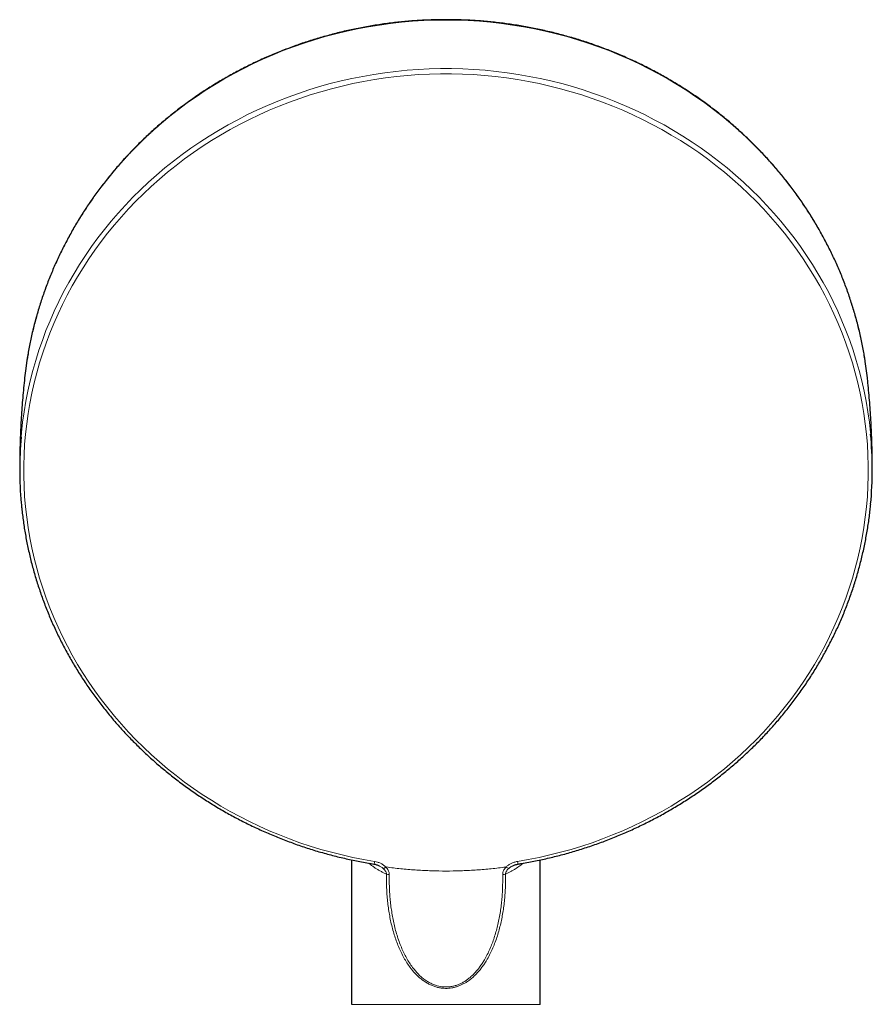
# Model space of a CAD drawing. Header units: millimetres. Extents: x 8 to 2418, y 12 to 2371.
# Tile 9 of 37: x 881 to 986, y 1113 to 1234. Entities that reach past the tile are written whole.
import ezdxf

# ---------------------------------------------------------------- set-up
doc = ezdxf.new("R2010")
doc.units = ezdxf.units.MM

msp = doc.modelspace()

# ---------------------------------------------------------------- linework, layer by layer
at = {"color": 7, "linetype": 'Continuous', "lineweight": 30}
for p, q in [((922.17, 1113.1), (922.17, 1130.89)), ((945.37, 1113.1), (945.37, 1130.89)), ((925.58, 1130.14), (925.57, 1130.14))]:
    msp.add_line(p, q, dxfattribs=at)
at = {"color": 252, "linetype": 'Continuous', "lineweight": 0}
msp.add_line((926.64, 1129.98), (926.36, 1130.02), dxfattribs=at)
at = {"color": 252, "linetype": 'Continuous', "lineweight": 0, "flags": 128}
for points in [[(985.41, 1192.27), (985.34, 1192.7), (985.11, 1193.97), (984.85, 1195.24), (984.56, 1196.5), (984.23, 1197.75), (983.86, 1198.99), (983.46, 1200.22), (983.03, 1201.44), (982.56, 1202.65), (982.06, 1203.85), (981.53, 1205.04), (980.96, 1206.21), (980.36, 1207.37), (979.72, 1208.51), (979.06, 1209.64), (978.36, 1210.75), (977.64, 1211.85), (976.88, 1212.92), (976.09, 1213.97), (975.28, 1215.01), (974.43, 1216.03), (973.56, 1217.02), (972.66, 1217.99), (971.73, 1218.94), (970.78, 1219.87), (969.8, 1220.77), (968.79, 1221.65), (967.77, 1222.5), (966.71, 1223.33), (965.64, 1224.13), (964.54, 1224.9), (963.43, 1225.65), (962.29, 1226.37), (961.13, 1227.06), (959.95, 1227.72), (958.76, 1228.35), (957.54, 1228.95), (956.32, 1229.52), (955.07, 1230.07), (953.81, 1230.58), (952.54, 1231.06), (951.25, 1231.5), (949.96, 1231.92), (948.65, 1232.3), (947.33, 1232.65), (946, 1232.97), (944.66, 1233.26), (943.32, 1233.51), (941.97, 1233.73), (940.61, 1233.92), (939.25, 1234.07), (937.88, 1234.19), (936.51, 1234.27), (935.14, 1234.32), (933.77, 1234.34), (932.4, 1234.32), (931.03, 1234.27), (929.66, 1234.19), (928.3, 1234.07), (926.93, 1233.92), (925.58, 1233.73), (924.23, 1233.51), (922.88, 1233.26), (921.54, 1232.97), (920.21, 1232.65), (918.9, 1232.3), (917.59, 1231.92), (916.29, 1231.5), (915, 1231.06), (913.73, 1230.58), (912.47, 1230.07), (911.23, 1229.52), (910, 1228.95), (908.78, 1228.35), (907.59, 1227.72), (906.41, 1227.06), (905.25, 1226.37), (904.12, 1225.65), (903, 1224.9), (901.9, 1224.13), (900.83, 1223.33), (899.78, 1222.5), (898.75, 1221.65), (897.74, 1220.77), (896.76, 1219.87), (895.81, 1218.94), (894.88, 1217.99), (893.98, 1217.02), (893.11, 1216.03), (892.27, 1215.01), (891.45, 1213.97), (890.66, 1212.92), (889.91, 1211.85), (889.18, 1210.75), (888.48, 1209.64), (887.82, 1208.51), (887.18, 1207.37), (886.58, 1206.21), (886.02, 1205.04), (885.48, 1203.85), (884.98, 1202.65), (884.51, 1201.44), (884.08, 1200.22), (883.68, 1198.99), (883.31, 1197.75), (882.98, 1196.5), (882.69, 1195.24), (882.43, 1193.97), (882.2, 1192.7), (882.16, 1192.43)], [(881.44, 1182.98), (881.49, 1183.54), (881.63, 1184.82), (881.81, 1186.1), (882.03, 1187.38), (882.28, 1188.65), (882.56, 1189.91), (882.89, 1191.17), (883.24, 1192.42), (883.63, 1193.66), (884.06, 1194.88), (884.51, 1196.1), (885.01, 1197.31), (885.53, 1198.5), (886.09, 1199.68), (886.68, 1200.85), (887.31, 1202), (887.96, 1203.13), (888.65, 1204.25), (889.37, 1205.35), (890.12, 1206.44), (890.9, 1207.5), (891.7, 1208.54), (892.54, 1209.57), (893.41, 1210.57), (894.3, 1211.56), (895.22, 1212.52), (896.16, 1213.45), (897.14, 1214.37), (898.13, 1215.25), (899.15, 1216.12), (900.2, 1216.96), (901.27, 1217.77), (902.36, 1218.56), (903.47, 1219.32), (904.6, 1220.05), (905.75, 1220.75), (906.93, 1221.43), (908.12, 1222.07), (909.33, 1222.69), (910.55, 1223.27), (911.79, 1223.83), (913.05, 1224.36), (914.32, 1224.85), (915.6, 1225.31), (916.89, 1225.74), (918.2, 1226.14), (919.52, 1226.51), (920.85, 1226.84), (922.18, 1227.15), (923.53, 1227.41), (924.88, 1227.65), (926.24, 1227.85), (927.6, 1228.02), (928.97, 1228.16), (930.34, 1228.26), (931.71, 1228.32), (933.08, 1228.36), (934.46, 1228.36), (935.83, 1228.32), (937.2, 1228.26), (938.58, 1228.16), (939.94, 1228.02), (941.3, 1227.85), (942.66, 1227.65), (944.01, 1227.41), (945.36, 1227.15), (946.69, 1226.84), (948.02, 1226.51), (949.34, 1226.14), (950.65, 1225.74), (951.94, 1225.31), (953.23, 1224.85), (954.5, 1224.36), (955.75, 1223.83), (956.99, 1223.27), (958.22, 1222.69), (959.42, 1222.07), (960.62, 1221.43), (961.79, 1220.75), (962.94, 1220.05), (964.07, 1219.32), (965.18, 1218.56), (966.27, 1217.77), (967.34, 1216.96), (968.39, 1216.12), (969.41, 1215.25), (970.41, 1214.37), (971.38, 1213.45), (972.32, 1212.52), (973.24, 1211.56), (974.14, 1210.57), (975, 1209.57), (975.84, 1208.54), (976.65, 1207.5), (977.42, 1206.44), (978.17, 1205.35), (978.89, 1204.25), (979.58, 1203.13), (980.23, 1202), (980.86, 1200.85), (981.45, 1199.68), (982.01, 1198.5), (982.53, 1197.31), (983.03, 1196.1), (983.49, 1194.88), (983.91, 1193.66), (984.3, 1192.42), (984.66, 1191.17), (984.98, 1189.91), (985.26, 1188.65), (985.51, 1187.38), (985.73, 1186.1), (985.91, 1184.82), (986.05, 1183.54), (986.07, 1183.35)], [(942.57, 1130.7), (943.91, 1130.93), (945.24, 1131.2), (946.56, 1131.5), (947.88, 1131.83), (949.18, 1132.19), (950.48, 1132.59), (951.76, 1133.01), (953.03, 1133.47), (954.29, 1133.96), (955.53, 1134.48), (956.76, 1135.03), (957.98, 1135.61), (959.17, 1136.22), (960.35, 1136.86), (961.51, 1137.53), (962.66, 1138.23), (963.78, 1138.95), (964.88, 1139.7), (965.96, 1140.48), (967.02, 1141.29), (968.05, 1142.12), (969.06, 1142.97), (970.05, 1143.85), (971.01, 1144.76), (971.95, 1145.69), (972.86, 1146.64), (973.75, 1147.61), (974.6, 1148.6), (975.43, 1149.62), (976.23, 1150.65), (977, 1151.71), (977.75, 1152.78), (978.46, 1153.87), (979.14, 1154.98), (979.79, 1156.1), (980.41, 1157.24), (980.99, 1158.4), (981.55, 1159.56), (982.07, 1160.75), (982.56, 1161.94), (983.01, 1163.15), (983.43, 1164.36), (983.82, 1165.59), (984.17, 1166.83), (984.49, 1168.07), (984.77, 1169.32), (985.02, 1170.58), (985.23, 1171.84), (985.41, 1173.11), (985.55, 1174.38), (985.66, 1175.66), (985.73, 1176.94), (985.77, 1178.21), (985.77, 1179.49), (985.73, 1180.77), (985.66, 1182.05), (985.55, 1183.33), (985.41, 1184.6), (985.23, 1185.87), (985.02, 1187.13), (984.77, 1188.39), (984.49, 1189.64), (984.17, 1190.88), (983.82, 1192.12), (983.43, 1193.35), (983.01, 1194.56), (982.56, 1195.77), (982.07, 1196.96), (981.55, 1198.14), (981, 1199.31), (980.41, 1200.47), (979.79, 1201.61), (979.14, 1202.73), (978.46, 1203.84), (977.75, 1204.93), (977.01, 1206), (976.24, 1207.06), (975.44, 1208.09), (974.61, 1209.11), (973.75, 1210.1), (972.87, 1211.07), (971.96, 1212.03), (971.02, 1212.95), (970.06, 1213.86), (969.07, 1214.74), (968.06, 1215.59), (967.02, 1216.43), (965.97, 1217.23), (964.89, 1218.01), (963.78, 1218.76), (962.66, 1219.49), (961.52, 1220.18), (960.36, 1220.85), (959.18, 1221.49), (957.98, 1222.1), (956.77, 1222.68), (955.54, 1223.23), (954.3, 1223.75), (953.04, 1224.24), (951.77, 1224.7), (950.49, 1225.13), (949.19, 1225.52), (947.89, 1225.89), (946.57, 1226.22), (945.25, 1226.52), (943.92, 1226.78), (942.58, 1227.02), (941.23, 1227.22), (939.88, 1227.38), (938.53, 1227.52), (937.17, 1227.62), (935.81, 1227.68), (934.45, 1227.72), (933.09, 1227.72), (931.73, 1227.68), (930.37, 1227.62), (929.01, 1227.52), (927.66, 1227.38), (926.31, 1227.22), (924.96, 1227.02), (923.63, 1226.78), (922.29, 1226.52), (920.97, 1226.22), (919.66, 1225.89), (918.35, 1225.52), (917.06, 1225.13), (915.77, 1224.7), (914.5, 1224.24), (913.24, 1223.75), (912, 1223.23), (910.77, 1222.68), (909.56, 1222.1), (908.36, 1221.49), (907.18, 1220.85), (906.02, 1220.18), (904.88, 1219.49), (903.76, 1218.76), (902.66, 1218.01), (901.58, 1217.23), (900.52, 1216.43), (899.48, 1215.59), (898.47, 1214.74), (897.48, 1213.86), (896.52, 1212.95), (895.58, 1212.03), (894.67, 1211.07), (893.79, 1210.1), (892.93, 1209.11), (892.1, 1208.09), (891.3, 1207.06), (890.53, 1206), (889.79, 1204.93), (889.08, 1203.84), (888.4, 1202.73), (887.75, 1201.61), (887.13, 1200.47), (886.55, 1199.31), (885.99, 1198.14), (885.47, 1196.96), (884.98, 1195.77), (884.53, 1194.56), (884.11, 1193.35), (883.72, 1192.12), (883.37, 1190.88), (883.05, 1189.64), (882.77, 1188.39), (882.52, 1187.13), (882.31, 1185.87), (882.13, 1184.6), (881.99, 1183.33), (881.88, 1182.05), (881.81, 1180.77), (881.78, 1179.49), (881.78, 1178.21), (881.81, 1176.94), (881.88, 1175.66), (881.99, 1174.38), (882.13, 1173.11), (882.31, 1171.84), (882.52, 1170.58), (882.77, 1169.32), (883.05, 1168.07), (883.37, 1166.83), (883.72, 1165.59), (884.11, 1164.36), (884.53, 1163.15), (884.99, 1161.94), (885.47, 1160.75), (886, 1159.56), (886.55, 1158.4), (887.14, 1157.24), (887.75, 1156.1), (888.4, 1154.98), (889.08, 1153.87), (889.8, 1152.78), (890.54, 1151.71), (891.31, 1150.65), (892.11, 1149.62), (892.94, 1148.6), (893.79, 1147.61), (894.68, 1146.64), (895.59, 1145.69), (896.53, 1144.76), (897.49, 1143.85), (898.48, 1142.97), (899.49, 1142.12), (900.53, 1141.29), (901.58, 1140.48), (902.66, 1139.7), (903.76, 1138.95), (904.89, 1138.23), (906.03, 1137.53), (907.19, 1136.86), (908.37, 1136.22), (909.57, 1135.61), (910.78, 1135.03), (912.01, 1134.48), (913.25, 1133.96), (914.51, 1133.47), (915.78, 1133.01), (917.06, 1132.59), (918.36, 1132.19), (919.66, 1131.83), (920.98, 1131.5), (922.3, 1131.2), (923.63, 1130.93), (924.97, 1130.7)]]:
    msp.add_lwpolyline(points, dxfattribs=at)
at = {"color": 7, "linetype": 'Continuous', "lineweight": 30, "flags": 128}
for points in [[(882.16, 1192.43), (882.02, 1191.42), (881.88, 1190.28)], [(985.66, 1190.28), (985.53, 1191.42), (985.41, 1192.27)]]:
    msp.add_lwpolyline(points, dxfattribs=at)
at = {"color": 7, "linetype": 'Continuous', "lineweight": 30}
for centre, start, end in [((927.64, 1179.03), 175.1146, 185.1847), ((939.9, 1179.03), 354.6571, 5.3434)]:
    msp.add_arc(centre, 46.37, start, end, dxfattribs=at)
at = {"color": 252, "linetype": 'Continuous', "lineweight": 0}
for centre, radius, start, end in [((924.08, 1130.75), 0.897, 335.46, 356.8097), ((943.88, 1130.85), 1.31, 186.6051, 201.1253), ((933.79, 1185.21), 55.68, 277.3422, 277.6312), ((941.72, 1130.55), 0.758, 224.6804, 252.6691), ((926.81, 1130.51), 1.43, 255.256, 269.2333), ((940.73, 1130.51), 1.43, 270.7667, 284.744)]:
    msp.add_arc(centre, radius, start, end, dxfattribs=at)
at = {"color": 7, "linetype": 'Continuous', "lineweight": 30}
for points, knots in [([(985.4, 1192.28), (985.4, 1192.32), (985.35, 1192.63), (985.25, 1193.21), (985.11, 1194.02), (984.95, 1194.82), (984.77, 1195.61), (984.58, 1196.41), (984.38, 1197.2), (984.17, 1197.99), (983.93, 1198.77), (983.69, 1199.55), (983.43, 1200.33), (983.16, 1201.11), (982.88, 1201.87), (982.58, 1202.64), (982.26, 1203.4), (981.94, 1204.15), (981.6, 1204.9), (981.25, 1205.65), (980.88, 1206.38), (980.5, 1207.12), (980.11, 1207.84), (979.71, 1208.56), (979.29, 1209.28), (978.86, 1209.99), (978.42, 1210.69), (977.97, 1211.38), (977.5, 1212.07), (977.02, 1212.75), (976.53, 1213.42), (976.03, 1214.08), (975.52, 1214.74), (975, 1215.38), (974.46, 1216.02), (973.91, 1216.66), (973.35, 1217.28), (972.78, 1217.89), (972.2, 1218.5), (971.61, 1219.09), (971.01, 1219.68), (970.4, 1220.25), (969.78, 1220.82), (969.15, 1221.38), (968.51, 1221.93), (967.86, 1222.46), (967.2, 1222.99), (966.53, 1223.51), (965.85, 1224.01), (965.16, 1224.51), (964.47, 1224.99), (963.76, 1225.47), (963.05, 1225.93), (962.33, 1226.38), (961.6, 1226.82), (960.86, 1227.25), (960.12, 1227.67), (959.37, 1228.07), (958.61, 1228.47), (957.85, 1228.85), (957.07, 1229.22), (956.3, 1229.58), (955.51, 1229.92), (954.72, 1230.26), (953.93, 1230.58), (953.12, 1230.89), (952.32, 1231.18), (951.51, 1231.47), (950.69, 1231.74), (949.87, 1231.99), (949.04, 1232.24), (948.21, 1232.47), (947.38, 1232.69), (946.54, 1232.9), (945.7, 1233.09), (944.85, 1233.27), (944.01, 1233.44), (943.16, 1233.59), (942.3, 1233.73), (941.45, 1233.86), (940.59, 1233.97), (939.73, 1234.07), (938.87, 1234.15), (938.01, 1234.23), (937.14, 1234.29), (936.28, 1234.33), (935.41, 1234.37), (934.55, 1234.38), (933.68, 1234.39), (932.82, 1234.38), (931.95, 1234.36), (931.09, 1234.32), (930.22, 1234.28), (929.36, 1234.21), (928.5, 1234.14), (927.63, 1234.05), (926.78, 1233.95), (925.92, 1233.83), (925.06, 1233.7), (924.21, 1233.56), (923.36, 1233.4), (922.51, 1233.23), (921.67, 1233.05), (920.83, 1232.86), (919.99, 1232.65), (919.16, 1232.42), (918.33, 1232.19), (917.5, 1231.94), (916.68, 1231.68), (915.87, 1231.41), (915.06, 1231.12), (914.25, 1230.82), (913.45, 1230.51), (912.66, 1230.19), (911.87, 1229.85), (911.09, 1229.51), (910.31, 1229.15), (909.54, 1228.77), (908.77, 1228.39), (908.02, 1227.99), (907.27, 1227.58), (906.53, 1227.16), (905.79, 1226.73), (905.06, 1226.29), (904.35, 1225.84), (903.63, 1225.37), (902.93, 1224.9), (902.24, 1224.41), (901.55, 1223.91), (900.88, 1223.4), (900.21, 1222.88), (899.55, 1222.35), (898.9, 1221.81), (898.26, 1221.26), (897.63, 1220.71), (897.01, 1220.14), (896.4, 1219.56), (895.81, 1218.97), (895.22, 1218.37), (894.64, 1217.76), (894.07, 1217.15), (893.52, 1216.52), (892.97, 1215.89), (892.44, 1215.25), (891.91, 1214.6), (891.4, 1213.94), (890.9, 1213.28), (890.42, 1212.6), (889.94, 1211.92), (889.48, 1211.24), (889.03, 1210.54), (888.59, 1209.84), (888.16, 1209.13), (887.75, 1208.41), (887.35, 1207.69), (886.96, 1206.96), (886.58, 1206.23), (886.22, 1205.49), (885.87, 1204.75), (885.53, 1203.99), (885.21, 1203.24), (884.9, 1202.48), (884.61, 1201.71), (884.32, 1200.94), (884.05, 1200.17), (883.8, 1199.39), (883.56, 1198.61), (883.33, 1197.82), (883.12, 1197.03), (882.92, 1196.24), (882.73, 1195.45), (882.56, 1194.65), (882.4, 1193.85), (882.27, 1193.11), (882.2, 1192.64), (882.16, 1192.44)], [0, 0, 0, 0, 0.000927, 0.006738, 0.012549, 0.018361, 0.024172, 0.029983, 0.035795, 0.041606, 0.047418, 0.05323, 0.059042, 0.064854, 0.070666, 0.076479, 0.082291, 0.088104, 0.093916, 0.099729, 0.105542, 0.111356, 0.117169, 0.122983, 0.128796, 0.13461, 0.140424, 0.146239, 0.152053, 0.157868, 0.163682, 0.169497, 0.175312, 0.181128, 0.186943, 0.192759, 0.198575, 0.204391, 0.210207, 0.216023, 0.22184, 0.227656, 0.233473, 0.23929, 0.245107, 0.250925, 0.256742, 0.26256, 0.268377, 0.274195, 0.280013, 0.285832, 0.29165, 0.297468, 0.303287, 0.309106, 0.314924, 0.320743, 0.326562, 0.332382, 0.338201, 0.34402, 0.34984, 0.355659, 0.361479, 0.367299, 0.373119, 0.378938, 0.384758, 0.390578, 0.396399, 0.402219, 0.408039, 0.413859, 0.41968, 0.4255, 0.431321, 0.437141, 0.442962, 0.448783, 0.454603, 0.460424, 0.466245, 0.472065, 0.477886, 0.483707, 0.489528, 0.495349, 0.501169, 0.50699, 0.512811, 0.518632, 0.524453, 0.530274, 0.536094, 0.541915, 0.547736, 0.553557, 0.559377, 0.565198, 0.571019, 0.57684, 0.58266, 0.588481, 0.594301, 0.600122, 0.605942, 0.611763, 0.617583, 0.623403, 0.629223, 0.635043, 0.640863, 0.646683, 0.652503, 0.658323, 0.664143, 0.669962, 0.675782, 0.681601, 0.687421, 0.69324, 0.699059, 0.704878, 0.710697, 0.716516, 0.722334, 0.728153, 0.733971, 0.739789, 0.745608, 0.751425, 0.757243, 0.763061, 0.768878, 0.774696, 0.780513, 0.78633, 0.792147, 0.797964, 0.80378, 0.809596, 0.815413, 0.821229, 0.827044, 0.83286, 0.838676, 0.844491, 0.850306, 0.856121, 0.861936, 0.86775, 0.873565, 0.879379, 0.885193, 0.891007, 0.896821, 0.902634, 0.908448, 0.914261, 0.920074, 0.925887, 0.9317, 0.937512, 0.943325, 0.949137, 0.954949, 0.960761, 0.966573, 0.972385, 0.978197, 0.984008, 0.98982, 0.995631, 1, 1, 1, 1]), ([(881.88, 1190.28), (881.87, 1190.17), (881.81, 1189.66), (881.72, 1188.74), (881.61, 1187.52), (881.52, 1186.3), (881.44, 1185.07), (881.38, 1183.85), (881.33, 1182.62), (881.3, 1181.4), (881.27, 1180.2), (881.27, 1179.41), (881.27, 1179.03)], [0, 0, 0, 0, 0.029323, 0.137943, 0.246597, 0.355279, 0.463984, 0.572705, 0.681438, 0.790176, 0.898915, 1, 1, 1, 1]), ([(986.27, 1179.03), (986.27, 1179.41), (986.27, 1180.2), (986.25, 1181.4), (986.21, 1182.63), (986.16, 1183.85), (986.1, 1185.08), (986.02, 1186.3), (985.93, 1187.52), (985.82, 1188.74), (985.73, 1189.66), (985.68, 1190.17), (985.66, 1190.28)], [0, 0, 0, 0, 0.1017333, 0.2104412, 0.3191263, 0.4277832, 0.5364064, 0.6449904, 0.7535296, 0.8620185, 0.9704515, 1, 1, 1, 1]), ([(881.46, 1174.83), (881.48, 1174.62), (881.53, 1174.14), (881.61, 1173.39), (881.72, 1172.58), (881.84, 1171.77), (881.97, 1170.96), (882.12, 1170.16), (882.29, 1169.36), (882.46, 1168.56), (882.65, 1167.76), (882.86, 1166.97), (883.08, 1166.18), (883.31, 1165.39), (883.56, 1164.61), (883.82, 1163.83), (884.09, 1163.06), (884.38, 1162.29), (884.68, 1161.52), (885, 1160.76), (885.32, 1160), (885.67, 1159.25), (886.02, 1158.51), (886.39, 1157.77), (886.77, 1157.03), (887.16, 1156.3), (887.57, 1155.58), (887.99, 1154.87), (888.42, 1154.16), (888.86, 1153.46), (889.32, 1152.76), (889.79, 1152.07), (890.27, 1151.39), (890.76, 1150.72), (891.26, 1150.06), (891.78, 1149.4), (892.3, 1148.75), (892.84, 1148.11), (893.39, 1147.48), (893.95, 1146.85), (894.52, 1146.24), (895.11, 1145.63), (895.7, 1145.04), (896.3, 1144.45), (896.92, 1143.87), (897.54, 1143.3), (898.17, 1142.74), (898.82, 1142.19), (899.47, 1141.66), (900.13, 1141.13), (900.8, 1140.61), (901.48, 1140.1), (902.17, 1139.6), (902.87, 1139.12), (903.58, 1138.64), (904.29, 1138.18), (905.01, 1137.73), (905.74, 1137.28), (906.48, 1136.85), (907.23, 1136.44), (907.98, 1136.03), (908.74, 1135.63), (909.51, 1135.25), (910.28, 1134.88), (911.06, 1134.52), (911.85, 1134.17), (912.64, 1133.84), (913.44, 1133.52), (914.24, 1133.21), (915.05, 1132.91), (915.86, 1132.62), (916.68, 1132.35), (917.51, 1132.09), (918.33, 1131.84), (919.17, 1131.61), (920, 1131.39), (920.84, 1131.18), (921.69, 1130.99), (922.53, 1130.81), (923.38, 1130.64), (924.17, 1130.5), (924.67, 1130.41), (924.89, 1130.38)], [0, 0, 0, 0, 0.009757, 0.022323, 0.034889, 0.047455, 0.060022, 0.072588, 0.085154, 0.097721, 0.110288, 0.122854, 0.135421, 0.147988, 0.160555, 0.173122, 0.18569, 0.198257, 0.210825, 0.223393, 0.235961, 0.248529, 0.261097, 0.273665, 0.286234, 0.298803, 0.311372, 0.323941, 0.33651, 0.34908, 0.36165, 0.374219, 0.386789, 0.39936, 0.41193, 0.424501, 0.437072, 0.449643, 0.462214, 0.474785, 0.487357, 0.499929, 0.512501, 0.525073, 0.537645, 0.550218, 0.56279, 0.575363, 0.587936, 0.600509, 0.613083, 0.625656, 0.63823, 0.650804, 0.663378, 0.675952, 0.688526, 0.7011, 0.713675, 0.72625, 0.738824, 0.751399, 0.763974, 0.776549, 0.789125, 0.8017, 0.814275, 0.826851, 0.839427, 0.852002, 0.864578, 0.877154, 0.88973, 0.902306, 0.914882, 0.927458, 0.940035, 0.952611, 0.965187, 0.977764, 0.99034, 1, 1, 1, 1]), ([(942.65, 1130.38), (942.8, 1130.4), (943.24, 1130.47), (943.95, 1130.6), (944.81, 1130.77), (945.65, 1130.94), (946.5, 1131.14), (947.34, 1131.34), (948.18, 1131.56), (949.01, 1131.79), (949.84, 1132.03), (950.66, 1132.29), (951.48, 1132.56), (952.3, 1132.84), (953.11, 1133.13), (953.91, 1133.44), (954.71, 1133.76), (955.51, 1134.09), (956.29, 1134.44), (957.07, 1134.79), (957.85, 1135.16), (958.62, 1135.54), (959.38, 1135.93), (960.13, 1136.34), (960.88, 1136.75), (961.62, 1137.18), (962.35, 1137.62), (963.08, 1138.07), (963.8, 1138.53), (964.5, 1139), (965.2, 1139.49), (965.9, 1139.98), (966.58, 1140.49), (967.25, 1141), (967.92, 1141.53), (968.57, 1142.06), (969.22, 1142.61), (969.85, 1143.17), (970.48, 1143.73), (971.09, 1144.31), (971.7, 1144.89), (972.3, 1145.49), (972.88, 1146.09), (973.45, 1146.71), (974.02, 1147.33), (974.57, 1147.96), (975.11, 1148.6), (975.64, 1149.24), (976.16, 1149.9), (976.67, 1150.56), (977.16, 1151.23), (977.64, 1151.91), (978.11, 1152.6), (978.57, 1153.29), (979.02, 1153.99), (979.45, 1154.7), (979.88, 1155.41), (980.28, 1156.13), (980.68, 1156.86), (981.06, 1157.59), (981.44, 1158.33), (981.79, 1159.07), (982.14, 1159.82), (982.47, 1160.58), (982.79, 1161.34), (983.09, 1162.1), (983.38, 1162.87), (983.66, 1163.65), (983.92, 1164.42), (984.17, 1165.21), (984.41, 1165.99), (984.63, 1166.78), (984.84, 1167.57), (985.03, 1168.37), (985.22, 1169.17), (985.38, 1169.97), (985.53, 1170.77), (985.67, 1171.58), (985.8, 1172.39), (985.91, 1173.2), (986, 1173.97), (986.05, 1174.47), (986.07, 1174.71)], [0, 0, 0, 0, 0.006659, 0.01926, 0.031862, 0.044463, 0.057065, 0.069666, 0.082267, 0.094869, 0.10747, 0.120071, 0.132672, 0.145273, 0.157874, 0.170475, 0.183076, 0.195676, 0.208277, 0.220877, 0.233478, 0.246078, 0.258678, 0.271278, 0.283878, 0.296478, 0.309078, 0.321678, 0.334277, 0.346877, 0.359476, 0.372075, 0.384674, 0.397273, 0.409871, 0.42247, 0.435068, 0.447666, 0.460264, 0.472862, 0.48546, 0.498057, 0.510654, 0.523251, 0.535848, 0.548445, 0.561042, 0.573638, 0.586234, 0.59883, 0.611426, 0.624022, 0.636617, 0.649212, 0.661807, 0.674402, 0.686997, 0.699591, 0.712186, 0.72478, 0.737373, 0.749967, 0.762561, 0.775154, 0.787747, 0.80034, 0.812933, 0.825526, 0.838118, 0.850711, 0.863303, 0.875895, 0.888487, 0.901079, 0.913671, 0.926262, 0.938854, 0.951445, 0.964036, 0.976628, 0.989219, 1, 1, 1, 1]), ([(924.89, 1130.38), (924.92, 1130.37), (925, 1130.36), (925.14, 1130.33), (925.3, 1130.27), (925.45, 1130.21), (925.54, 1130.17), (925.59, 1130.14)], [0, 0, 0, 0, 0.105094, 0.334629, 0.568676, 0.807142, 1, 1, 1, 1]), ([(941.96, 1130.15), (942, 1130.17), (942.08, 1130.21), (942.23, 1130.27), (942.39, 1130.32), (942.53, 1130.36), (942.62, 1130.37), (942.65, 1130.38)], [0, 0, 0, 0, 0.170563, 0.401052, 0.63842, 0.878229, 1, 1, 1, 1])]:
    msp.add_open_spline(points, degree=3, knots=knots, dxfattribs=at)
at = {"color": 252, "linetype": 'Continuous', "lineweight": 0}
for points, knots in [([(926.45, 1129.12), (926.33, 1129.18), (926.08, 1129.3), (925.72, 1129.5), (925.39, 1129.69), (925.06, 1129.89), (924.75, 1130.1), (924.48, 1130.3), (924.32, 1130.43), (924.25, 1130.48)], [0, 0, 0, 0, 0.145099, 0.290199, 0.436353, 0.582507, 0.731781, 0.881057, 1, 1, 1, 1]), ([(924.97, 1130.7), (925.1, 1130.67), (925.34, 1130.62), (925.64, 1130.51), (925.87, 1130.39), (926.05, 1130.28), (926.21, 1130.16), (926.31, 1130.07), (926.36, 1130.02)], [0, 0, 0, 0, 0.236406, 0.477808, 0.606298, 0.734773, 0.867407, 1, 1, 1, 1]), ([(943.3, 1130.49), (943.15, 1130.38), (942.94, 1130.2), (942.61, 1129.98), (942.33, 1129.8), (942.05, 1129.63), (941.74, 1129.45), (941.43, 1129.29), (941.2, 1129.18), (941.09, 1129.12)], [0, 0, 0, 0, 0.229873, 0.35667, 0.483466, 0.612236, 0.741005, 0.870503, 1, 1, 1, 1]), ([(941.18, 1130.02), (941.23, 1130.06), (941.31, 1130.15), (941.46, 1130.26), (941.62, 1130.36), (941.79, 1130.45), (941.97, 1130.53), (942.17, 1130.6), (942.36, 1130.66), (942.5, 1130.69), (942.57, 1130.7)], [0, 0, 0, 0, 0.118369, 0.236765, 0.358715, 0.480679, 0.60889, 0.737105, 0.868554, 1, 1, 1, 1]), ([(926.05, 1129.83), (926, 1129.86), (925.91, 1129.94), (925.76, 1130.05), (925.64, 1130.11), (925.58, 1130.14)], [0, 0, 0, 0, 0.317119, 0.634365, 1, 1, 1, 1]), ([(926.45, 1129.12), (926.44, 1129.17), (926.44, 1129.26), (926.38, 1129.41), (926.3, 1129.56), (926.18, 1129.7), (926.09, 1129.78), (926.05, 1129.83)], [0, 0, 0, 0, 0.167634, 0.342524, 0.559985, 0.783528, 1, 1, 1, 1]), ([(926.36, 1130.02), (926.36, 1130.02), (926.42, 1129.96), (926.54, 1129.83), (926.66, 1129.63), (926.75, 1129.43), (926.79, 1129.25), (926.79, 1129.13), (926.79, 1129.08)], [0, 0, 0, 0, 0.000054, 0.239751, 0.47914, 0.663518, 0.847705, 1, 1, 1, 1]), ([(940.9, 1129.98), (940.31, 1129.91), (939.13, 1129.77), (937.35, 1129.63), (935.56, 1129.54), (933.77, 1129.51), (931.98, 1129.54), (930.19, 1129.63), (928.41, 1129.77), (927.23, 1129.91), (926.64, 1129.98)], [0, 0, 0, 0, 0.1248909, 0.2497581, 0.3747474, 0.5000042, 0.6252779, 0.7502715, 0.8751302, 1, 1, 1, 1]), ([(940.75, 1129.08), (940.75, 1129.14), (940.75, 1129.28), (940.81, 1129.48), (940.9, 1129.66), (941.02, 1129.84), (941.12, 1129.96), (941.18, 1130.02), (941.18, 1130.02)], [0, 0, 0, 0, 0.192551, 0.385331, 0.576207, 0.767252, 0.999946, 1, 1, 1, 1]), ([(941.49, 1129.83), (941.43, 1129.77), (941.34, 1129.68), (941.24, 1129.55), (941.18, 1129.44), (941.13, 1129.32), (941.1, 1129.22), (941.09, 1129.15), (941.09, 1129.12)], [0, 0, 0, 0, 0.29769, 0.4517174, 0.6056271, 0.7534398, 0.9048196, 1, 1, 1, 1]), ([(941.18, 1130.02), (941.18, 1130.02), (941.18, 1130.02), (941.18, 1130.02), (941.18, 1130.02)], [0, 0, 0, 0, 0.021236, 1, 1, 1, 1]), ([(941.96, 1130.14), (941.91, 1130.12), (941.8, 1130.06), (941.64, 1129.95), (941.54, 1129.87), (941.49, 1129.83)], [0, 0, 0, 0, 0.319658, 0.658447, 1, 1, 1, 1]), ([(941.09, 1129.12), (941.1, 1128.87), (941.11, 1128.36), (941.09, 1127.59), (941.05, 1126.8), (940.99, 1126.01), (940.9, 1125.2), (940.78, 1124.41), (940.64, 1123.63), (940.47, 1122.86), (940.27, 1122.1), (940.04, 1121.34), (939.77, 1120.59), (939.47, 1119.87), (939.14, 1119.18), (938.81, 1118.58), (938.5, 1118.08), (938.2, 1117.66), (937.88, 1117.26), (937.54, 1116.87), (937.16, 1116.5), (936.76, 1116.16), (936.36, 1115.88), (935.99, 1115.65), (935.64, 1115.48), (935.27, 1115.33), (934.89, 1115.21), (934.5, 1115.13), (934.1, 1115.08), (933.7, 1115.06), (933.28, 1115.09), (932.85, 1115.16), (932.4, 1115.28), (931.97, 1115.44), (931.56, 1115.65), (931.16, 1115.89), (930.78, 1116.16), (930.43, 1116.46), (930.09, 1116.78), (929.77, 1117.12), (929.42, 1117.55), (929.05, 1118.06), (928.67, 1118.69), (928.31, 1119.34), (928, 1120.03), (927.71, 1120.75), (927.45, 1121.48), (927.23, 1122.24), (927.03, 1123.01), (926.87, 1123.79), (926.73, 1124.59), (926.62, 1125.39), (926.53, 1126.2), (926.47, 1127.03), (926.44, 1127.79), (926.44, 1128.49), (926.44, 1128.91), (926.45, 1129.12)], [0, 0, 0, 0, 0.022381, 0.044784, 0.067168, 0.090255, 0.113362, 0.136451, 0.158798, 0.181159, 0.203507, 0.226389, 0.249287, 0.272167, 0.294211, 0.316252, 0.331206, 0.346168, 0.361118, 0.376453, 0.391828, 0.407186, 0.422497, 0.433791, 0.44512, 0.45644, 0.467722, 0.479103, 0.490539, 0.501971, 0.513348, 0.526442, 0.539578, 0.552682, 0.566068, 0.579502, 0.592951, 0.606359, 0.619985, 0.633626, 0.647258, 0.668238, 0.689222, 0.711227, 0.733254, 0.755266, 0.777873, 0.800496, 0.823104, 0.846009, 0.86893, 0.891834, 0.915372, 0.938929, 0.962464, 0.981232, 1, 1, 1, 1]), ([(926.79, 1129.08), (926.79, 1128.82), (926.78, 1128.3), (926.8, 1127.51), (926.84, 1126.72), (926.9, 1125.92), (926.99, 1125.12), (927.11, 1124.33), (927.25, 1123.54), (927.42, 1122.76), (927.62, 1121.99), (927.85, 1121.23), (928.12, 1120.49), (928.41, 1119.79), (928.73, 1119.13), (929.07, 1118.51), (929.45, 1117.92), (929.83, 1117.42), (930.2, 1116.98), (930.56, 1116.62), (930.95, 1116.29), (931.36, 1115.99), (931.79, 1115.74), (932.23, 1115.53), (932.66, 1115.39), (933.06, 1115.3), (933.43, 1115.25), (933.8, 1115.23), (934.19, 1115.25), (934.6, 1115.32), (935.01, 1115.43), (935.41, 1115.58), (935.8, 1115.76), (936.17, 1115.99), (936.52, 1116.24), (936.88, 1116.53), (937.24, 1116.88), (937.59, 1117.27), (937.92, 1117.69), (938.23, 1118.13), (938.54, 1118.64), (938.87, 1119.23), (939.18, 1119.91), (939.46, 1120.6), (939.71, 1121.31), (939.93, 1122.03), (940.12, 1122.77), (940.29, 1123.54), (940.44, 1124.32), (940.55, 1125.11), (940.64, 1125.91), (940.71, 1126.7), (940.74, 1127.49), (940.76, 1128.29), (940.75, 1128.81), (940.75, 1129.08)], [0, 0, 0, 0, 0.023375, 0.046823, 0.070319, 0.093826, 0.117301, 0.140694, 0.163977, 0.187325, 0.210703, 0.234075, 0.25741, 0.280684, 0.301543, 0.322443, 0.343325, 0.364159, 0.379379, 0.39464, 0.409883, 0.425077, 0.439453, 0.453861, 0.468219, 0.479082, 0.489997, 0.500908, 0.511766, 0.524248, 0.53677, 0.549262, 0.561991, 0.574765, 0.587554, 0.600304, 0.616162, 0.632064, 0.648, 0.663936, 0.679823, 0.701895, 0.724025, 0.746198, 0.768385, 0.790548, 0.812644, 0.835884, 0.859195, 0.882534, 0.905865, 0.929157, 0.952386, 0.976193, 1, 1, 1, 1])]:
    msp.add_open_spline(points, degree=3, knots=knots, dxfattribs=at)
for points in [[(926.36, 1130.02), (926.33, 1129.99), (926.27, 1129.94), (926.18, 1129.88), (926.1, 1129.84), (926.07, 1129.83), (926.05, 1129.83)], [(922.17, 1113.1), (922.19, 1113.1), (922.23, 1113.1), (922.54, 1113.1), (923.02, 1113.1), (923.7, 1113.1), (924.54, 1113.1), (925.55, 1113.1), (926.69, 1113.1), (927.95, 1113.1), (929.32, 1113.1), (930.76, 1113.1), (932.25, 1113.1), (933.77, 1113.1), (935.29, 1113.1), (936.78, 1113.1), (938.22, 1113.1), (939.59, 1113.1), (940.85, 1113.1), (942, 1113.1), (943, 1113.1), (943.85, 1113.1), (944.52, 1113.1), (945.01, 1113.1), (945.31, 1113.1), (945.35, 1113.1), (945.37, 1113.1)]]:
    msp.add_open_spline(points, degree=3, dxfattribs=at)

doc.saveas('drawing.dxf')
